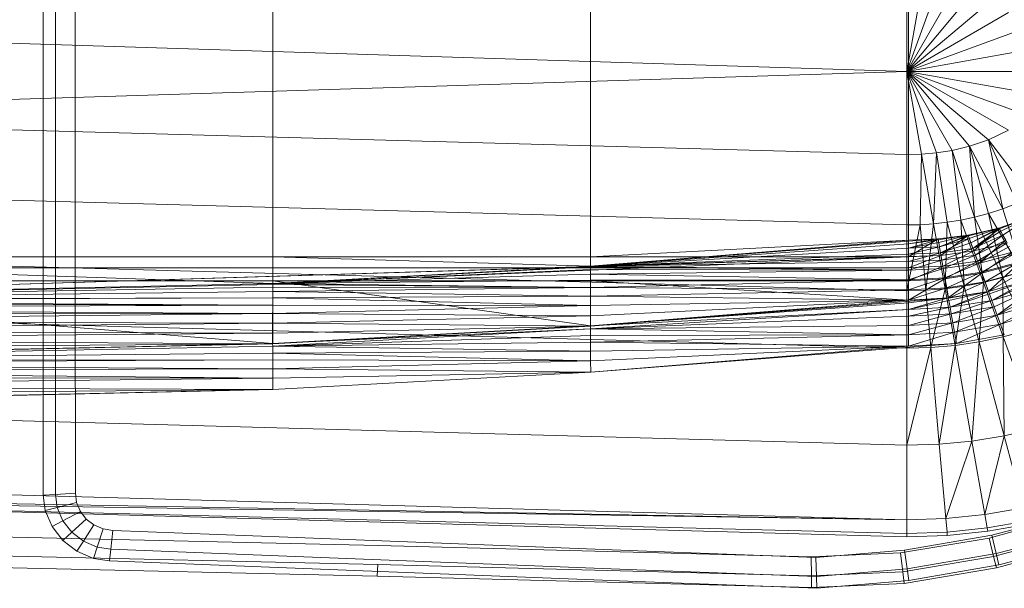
# Model space of a CAD drawing. Header units: metres. Extents: x 391.1 to 430.4, y 12.7 to 28.4.
# Tile 130 of 168: x 407.567 to 407.923, y 27.136 to 27.341. Entities that reach past the tile are written whole.
import ezdxf

# ---------------------------------------------------------------- set-up
doc = ezdxf.new("R2010")
doc.units = ezdxf.units.M
doc.layers.add('A-DETL-____-MBND', color=7, linetype='Continuous', lineweight=18)

# ---------------------------------------------------------------- blocks, each defined once
blk = doc.blocks.new('Family - Inodor PB-155807-02_PCI_P0')
at = {"layer": 'A-DETL-____-MBND', "color": 253, "true_color": 0xaaaaaa}
for p, q in [((0.19876, 0.12377), (0.19876, 0.27623)), ((0.19876, 0.12377), (0.19876, 0.27623)), ((0.2032, 0.12377), (0.2032, 0.27623)), ((0.2032, 0.12377), (0.2032, 0.27623)), ((0.2104, 0.27622), (0.2104, 0.12377)), ((0.2104, 0.27622), (0.2104, 0.12377)), ((0.2104, 0.27622), (0.2104, 0.12377)), ((0.2104, 0.12377), (0.2104, 0.27622)), ((0.28176, 0.26697), (0.28176, 0.13288)), ((0.28176, 0.13288), (0.28176, 0.26697)), ((0.28176, 0.13288), (0.28176, 0.26697)), ((0.28176, 0.13288), (0.28176, 0.26697)), ((0.39665, 0.26697), (0.39665, 0.13288)), ((0.39665, 0.26697), (0.39665, 0.13288)), ((0.39665, 0.13288), (0.39665, 0.26697)), ((0.39665, 0.13288), (0.39665, 0.26697)), ((0.51154, 0.26697), (0.51154, 0.13288)), ((0.51154, 0.13288), (0.51154, 0.26697)), ((0.5116, 0.13894), (0.5116, 0.2609)), ((0.5116, 0.13894), (0.5116, 0.2609)), ((0.51095, 0.19991), (0.51095, 0.22997)), ((0.51623, 0.22982), (0.51095, 0.19991)), ((0.52166, 0.22933), (0.51095, 0.19991)), ((0.52742, 0.22843), (0.51095, 0.19991)), ((0.53366, 0.22697), (0.51095, 0.19991)), ((0.54048, 0.22469), (0.51095, 0.19991)), ((0.54779, 0.22118), (0.51095, 0.19991)), ((0.51095, 0.19991), (0.00127, 0.2159)), ((0.55503, 0.21596), (0.51095, 0.19991)), ((0.5608, 0.2087), (0.51095, 0.19991)), ((0.51095, 0.19991), (0.00127, 0.18393)), ((0.56308, 0.19991), (0.51095, 0.19991)), ((0.5608, 0.19112), (0.51095, 0.19991)), ((0.55503, 0.18387), (0.51095, 0.19991)), ((0.51095, 0.19991), (0.51095, 0.16986)), ((0.54779, 0.17865), (0.51095, 0.19991)), ((0.54048, 0.17514), (0.51095, 0.19991)), ((0.53366, 0.17286), (0.51095, 0.19991)), ((0.52742, 0.17139), (0.51095, 0.19991)), ((0.52166, 0.1705), (0.51095, 0.19991)), ((0.51623, 0.17001), (0.51095, 0.19991)), ((0.51095, 0.16986), (0.00127, 0.18393)), ((0.54779, 0.17865), (0.54048, 0.17514)), ((0.54048, 0.17514), (0.53366, 0.17286)), ((0.55607, 0.1548), (0.54048, 0.17514)), ((0.54048, 0.17514), (0.54568, 0.15031)), ((0.55086, 0.15235), (0.54048, 0.17514)), ((0.52742, 0.17139), (0.52166, 0.1705)), ((0.53366, 0.17286), (0.52742, 0.17139)), ((0.53549, 0.14729), (0.52742, 0.17139)), ((0.52742, 0.17139), (0.53049, 0.14623)), ((0.54568, 0.15031), (0.53366, 0.17286)), ((0.53366, 0.17286), (0.53549, 0.14729)), ((0.54056, 0.14864), (0.53366, 0.17286)), ((0.51623, 0.17001), (0.51095, 0.16986)), ((0.51095, 0.16986), (0.51095, 0.14444)), ((0.51623, 0.17001), (0.5158, 0.14455)), ((0.52166, 0.1705), (0.51623, 0.17001)), ((0.52066, 0.14488), (0.51623, 0.17001)), ((0.52166, 0.1705), (0.52066, 0.14488)), ((0.52555, 0.14543), (0.52166, 0.1705)), ((0.51095, 0.14444), (0.00127, 0.15852)), ((0.54568, 0.15031), (0.54056, 0.14864)), ((0.55086, 0.15235), (0.54568, 0.15031)), ((0.54568, 0.15031), (0.55265, 0.12769)), ((0.53049, 0.14623), (0.52555, 0.14543)), ((0.53549, 0.14729), (0.53049, 0.14623)), ((0.53869, 0.1237), (0.53049, 0.14623)), ((0.53049, 0.14623), (0.53173, 0.12235)), ((0.54056, 0.14864), (0.53549, 0.14729)), ((0.54567, 0.12547), (0.53549, 0.14729)), ((0.53549, 0.14729), (0.53869, 0.1237)), ((0.55265, 0.12769), (0.54056, 0.14864)), ((0.54056, 0.14864), (0.54567, 0.12547)), ((0.55567, 0.14741), (0.54428, 0.14332)), ((0.54428, 0.14332), (0.55567, 0.14741)), ((0.54428, 0.14332), (0.55567, 0.14741)), ((0.54428, 0.14332), (0.55567, 0.14741)), ((0.54444, 0.14305), (0.55567, 0.14741)), ((0.54444, 0.14305), (0.55567, 0.14741)), ((0.54493, 0.1422), (0.55567, 0.14741)), ((0.54493, 0.1422), (0.55567, 0.14741)), ((0.54573, 0.14081), (0.55567, 0.14741)), ((0.54573, 0.14081), (0.55567, 0.14741)), ((0.5158, 0.14455), (0.51095, 0.14444)), ((0.5158, 0.14455), (0.51095, 0.12067)), ((0.51095, 0.12067), (0.51095, 0.14444)), ((0.52066, 0.14488), (0.5158, 0.14455)), ((0.51787, 0.12085), (0.5158, 0.14455)), ((0.52066, 0.14488), (0.51787, 0.12085)), ((0.52555, 0.14543), (0.52066, 0.14488)), ((0.52479, 0.12141), (0.52066, 0.14488)), ((0.52555, 0.14543), (0.52479, 0.12141)), ((0.53173, 0.12235), (0.52555, 0.14543)), ((0.53313, 0.14076), (0.54428, 0.14332)), ((0.53313, 0.14076), (0.54428, 0.14332)), ((0.53313, 0.14076), (0.54428, 0.14332)), ((0.53313, 0.14076), (0.54428, 0.14332)), ((0.53324, 0.14047), (0.54428, 0.14332)), ((0.53324, 0.14047), (0.54428, 0.14332)), ((0.53358, 0.13955), (0.54428, 0.14332)), ((0.53358, 0.13955), (0.54428, 0.14332)), ((0.53412, 0.13804), (0.54428, 0.14332)), ((0.53412, 0.13804), (0.54428, 0.14332)), ((0.54444, 0.14305), (0.53412, 0.13804)), ((0.53412, 0.13804), (0.54444, 0.14305)), ((0.53487, 0.136), (0.54444, 0.14305)), ((0.53487, 0.136), (0.54444, 0.14305)), ((0.53515, 0.13505), (0.54428, 0.14332)), ((0.53515, 0.13505), (0.54428, 0.14332)), ((0.54444, 0.14305), (0.54428, 0.14332)), ((0.54444, 0.14305), (0.54428, 0.14332)), ((0.54726, 0.13804), (0.54428, 0.14332)), ((0.54726, 0.13804), (0.54428, 0.14332)), ((0.54493, 0.1422), (0.54444, 0.14305)), ((0.54493, 0.1422), (0.54444, 0.14305)), ((0.39665, 0.13288), (0.5116, 0.13894)), ((0.39665, 0.13288), (0.5116, 0.13894)), ((0.5116, 0.13894), (0.39665, 0.1296)), ((0.39665, 0.1296), (0.5116, 0.13894)), ((0.39665, 0.1296), (0.5116, 0.13894)), ((0.39665, 0.13288), (0.5116, 0.13894)), ((0.39665, 0.13288), (0.5116, 0.13894)), ((0.51154, 0.13288), (0.52228, 0.13938)), ((0.51154, 0.13288), (0.52228, 0.13938)), ((0.5116, 0.13894), (0.51154, 0.13288)), ((0.51154, 0.13288), (0.5116, 0.13894)), ((0.51154, 0.13288), (0.5116, 0.13894)), ((0.5116, 0.13894), (0.52228, 0.13938)), ((0.5116, 0.13765), (0.52228, 0.13938)), ((0.5116, 0.13863), (0.52228, 0.13938)), ((0.5116, 0.13894), (0.52228, 0.13938)), ((0.5116, 0.13765), (0.52228, 0.13938)), ((0.5116, 0.13863), (0.52228, 0.13938)), ((0.5116, 0.13894), (0.52228, 0.13938)), ((0.5116, 0.13894), (0.52228, 0.13938)), ((0.52233, 0.13907), (0.5116, 0.13765)), ((0.5116, 0.13605), (0.52233, 0.13907)), ((0.5116, 0.13605), (0.52233, 0.13907)), ((0.5116, 0.13765), (0.52233, 0.13907)), ((0.5116, 0.13863), (0.5116, 0.13894)), ((0.5116, 0.13863), (0.5116, 0.13894)), ((0.53313, 0.14076), (0.52228, 0.13938)), ((0.52228, 0.13938), (0.53313, 0.14076)), ((0.52228, 0.13938), (0.53313, 0.14076)), ((0.52228, 0.13938), (0.53313, 0.14076)), ((0.52233, 0.13907), (0.52228, 0.13938)), ((0.52233, 0.13907), (0.52228, 0.13938)), ((0.52327, 0.1334), (0.52228, 0.13938)), ((0.52327, 0.1334), (0.52228, 0.13938)), ((0.52233, 0.13907), (0.53313, 0.14076)), ((0.52233, 0.13907), (0.53313, 0.14076)), ((0.5225, 0.13811), (0.52233, 0.13907)), ((0.5225, 0.13811), (0.52233, 0.13907)), ((0.5225, 0.13811), (0.53313, 0.14076)), ((0.5225, 0.13811), (0.53313, 0.14076)), ((0.52278, 0.13653), (0.53313, 0.14076)), ((0.52278, 0.13653), (0.53313, 0.14076)), ((0.53324, 0.14047), (0.52278, 0.13653)), ((0.52278, 0.13653), (0.53324, 0.14047)), ((0.53358, 0.13955), (0.52278, 0.13653)), ((0.52278, 0.13653), (0.53358, 0.13955)), ((0.52316, 0.13439), (0.53358, 0.13955)), ((0.52316, 0.13439), (0.53358, 0.13955)), ((0.52327, 0.1334), (0.53313, 0.14076)), ((0.52327, 0.1334), (0.53313, 0.14076)), ((0.53324, 0.14047), (0.53313, 0.14076)), ((0.53324, 0.14047), (0.53313, 0.14076)), ((0.53515, 0.13505), (0.53313, 0.14076)), ((0.53515, 0.13505), (0.53313, 0.14076)), ((0.53358, 0.13955), (0.53324, 0.14047)), ((0.53358, 0.13955), (0.53324, 0.14047)), ((0.53412, 0.13804), (0.53358, 0.13955)), ((0.53412, 0.13804), (0.53358, 0.13955)), ((0.54493, 0.1422), (0.53487, 0.136)), ((0.53487, 0.136), (0.54493, 0.1422)), ((0.54573, 0.14081), (0.53487, 0.136)), ((0.53487, 0.136), (0.54573, 0.14081)), ((0.53578, 0.13349), (0.54573, 0.14081)), ((0.53578, 0.13349), (0.54573, 0.14081)), ((0.54681, 0.13893), (0.53578, 0.13349)), ((0.53578, 0.13349), (0.54681, 0.13893)), ((0.53684, 0.13057), (0.54681, 0.13893)), ((0.53684, 0.13057), (0.54681, 0.13893)), ((0.54573, 0.14081), (0.54493, 0.1422)), ((0.54573, 0.14081), (0.54493, 0.1422)), ((0.54681, 0.13893), (0.54573, 0.14081)), ((0.54681, 0.13893), (0.54573, 0.14081)), ((0.5116, 0.13863), (0.39665, 0.1296)), ((0.39665, 0.1296), (0.5116, 0.13863)), ((0.5116, 0.13765), (0.39665, 0.1296)), ((0.39665, 0.1296), (0.5116, 0.13765)), ((0.5116, 0.13605), (0.39665, 0.1296)), ((0.39665, 0.1296), (0.5116, 0.13605)), ((0.5116, 0.13765), (0.5116, 0.13863)), ((0.5116, 0.13765), (0.5116, 0.13863)), ((0.5225, 0.13811), (0.5116, 0.13605)), ((0.5116, 0.13605), (0.5225, 0.13811)), ((0.5116, 0.13605), (0.5116, 0.13765)), ((0.5116, 0.13605), (0.5116, 0.13765)), ((0.52278, 0.13653), (0.5116, 0.13605)), ((0.5116, 0.13388), (0.52278, 0.13653)), ((0.5116, 0.13605), (0.52278, 0.13653)), ((0.5116, 0.13388), (0.52278, 0.13653)), ((0.5116, 0.13388), (0.5116, 0.13605)), ((0.5116, 0.13388), (0.5116, 0.13605)), ((0.52278, 0.13653), (0.5225, 0.13811)), ((0.52278, 0.13653), (0.5225, 0.13811)), ((0.52316, 0.13439), (0.52278, 0.13653)), ((0.52316, 0.13439), (0.52278, 0.13653)), ((0.53412, 0.13804), (0.52316, 0.13439)), ((0.52316, 0.13439), (0.53412, 0.13804)), ((0.53487, 0.136), (0.52316, 0.13439)), ((0.52316, 0.13439), (0.53487, 0.136)), ((0.52362, 0.13176), (0.53487, 0.136)), ((0.52362, 0.13176), (0.53487, 0.136)), ((0.53487, 0.136), (0.53412, 0.13804)), ((0.53487, 0.136), (0.53412, 0.13804)), ((0.53578, 0.13349), (0.53487, 0.136)), ((0.53578, 0.13349), (0.53487, 0.136)), ((0.53515, 0.13505), (0.54726, 0.13804)), ((0.53515, 0.13505), (0.54726, 0.13804)), ((0.54726, 0.13804), (0.53515, 0.13505)), ((0.53648, 0.13139), (0.54726, 0.13804)), ((0.53648, 0.13139), (0.54726, 0.13804)), ((0.54815, 0.13662), (0.53684, 0.13057)), ((0.53684, 0.13057), (0.54815, 0.13662)), ((0.51095, 0.12067), (0.00127, 0.13475)), ((0.52327, 0.1334), (0.00127, 0.11723)), ((0.00186, 0.13288), (0.28176, 0.13288)), ((0.28176, 0.13288), (0.00186, 0.13288)), ((0.28176, 0.13288), (0.00186, 0.13288)), ((0.28176, 0.13288), (0.00186, 0.13288)), ((0.28176, 0.12326), (0.00186, 0.13288)), ((0.28176, 0.12326), (0.00186, 0.13288)), ((0.00187, 0.11726), (0.52327, 0.1334)), ((0.00187, 0.11726), (0.52327, 0.1334)), ((0.00187, 0.11726), (0.51154, 0.13288)), ((0.00187, 0.11726), (0.51154, 0.13288)), ((0.28176, 0.13288), (0.39665, 0.13288)), ((0.28176, 0.13288), (0.28176, 0.12899)), ((0.39665, 0.13288), (0.28176, 0.13288)), ((0.28176, 0.12899), (0.28176, 0.13288)), ((0.39665, 0.13288), (0.28176, 0.13288)), ((0.28176, 0.13288), (0.28176, 0.12326)), ((0.39665, 0.1296), (0.28176, 0.13288)), ((0.39665, 0.13288), (0.28176, 0.13288)), ((0.39665, 0.1296), (0.28176, 0.13288)), ((0.28176, 0.12326), (0.28176, 0.13288)), ((0.28176, 0.12326), (0.51154, 0.13288)), ((0.28176, 0.12326), (0.51154, 0.13288)), ((0.5116, 0.13388), (0.39665, 0.1296)), ((0.39665, 0.1296), (0.5116, 0.13388)), ((0.51154, 0.13288), (0.39665, 0.13288)), ((0.39665, 0.1296), (0.39665, 0.13288)), ((0.51154, 0.13288), (0.39665, 0.13288)), ((0.39665, 0.13288), (0.39665, 0.12899)), ((0.51154, 0.13288), (0.39665, 0.13288)), ((0.39665, 0.12899), (0.39665, 0.13288)), ((0.51154, 0.13288), (0.39665, 0.13288)), ((0.51154, 0.13288), (0.39665, 0.1296)), ((0.51154, 0.13288), (0.39665, 0.13288)), ((0.39665, 0.1296), (0.51154, 0.13288)), ((0.51154, 0.13288), (0.52327, 0.1334)), ((0.51154, 0.12899), (0.52327, 0.1334)), ((0.51154, 0.13288), (0.52327, 0.1334)), ((0.51154, 0.12899), (0.52327, 0.1334)), ((0.52327, 0.1334), (0.51154, 0.13288)), ((0.51154, 0.13288), (0.52327, 0.1334)), ((0.51154, 0.12899), (0.51154, 0.13288)), ((0.51154, 0.13288), (0.51154, 0.12899)), ((0.52316, 0.13439), (0.5116, 0.13388)), ((0.5116, 0.1312), (0.52316, 0.13439)), ((0.5116, 0.13388), (0.52316, 0.13439)), ((0.5116, 0.1312), (0.52316, 0.13439)), ((0.5116, 0.1312), (0.5116, 0.13388)), ((0.5116, 0.1312), (0.5116, 0.13388)), ((0.52362, 0.13176), (0.5116, 0.1312)), ((0.5116, 0.1281), (0.52362, 0.13176)), ((0.5116, 0.1312), (0.52362, 0.13176)), ((0.5116, 0.1281), (0.52362, 0.13176)), ((0.52362, 0.13176), (0.52316, 0.13439)), ((0.52362, 0.13176), (0.52316, 0.13439)), ((0.52327, 0.1334), (0.53515, 0.13505)), ((0.52327, 0.1334), (0.53515, 0.13505)), ((0.53515, 0.13505), (0.52327, 0.1334)), ((0.52395, 0.12956), (0.52327, 0.1334)), ((0.52395, 0.12956), (0.52327, 0.1334)), ((0.53578, 0.13349), (0.52362, 0.13176)), ((0.52362, 0.13176), (0.53578, 0.13349)), ((0.52416, 0.1287), (0.52362, 0.13176)), ((0.52416, 0.1287), (0.52362, 0.13176)), ((0.52395, 0.12956), (0.53515, 0.13505)), ((0.52395, 0.12956), (0.53515, 0.13505)), ((0.52416, 0.1287), (0.53578, 0.13349)), ((0.52416, 0.1287), (0.53578, 0.13349)), ((0.53648, 0.13139), (0.53515, 0.13505)), ((0.53648, 0.13139), (0.53515, 0.13505)), ((0.53684, 0.13057), (0.53578, 0.13349)), ((0.53684, 0.13057), (0.53578, 0.13349)), ((0.54921, 0.13467), (0.53648, 0.13139)), ((0.53648, 0.13139), (0.54921, 0.13467)), ((0.5497, 0.13393), (0.53684, 0.13057)), ((0.53684, 0.13057), (0.5497, 0.13393)), ((0.53802, 0.12735), (0.5497, 0.13393)), ((0.53802, 0.12735), (0.5497, 0.13393)), ((0.53808, 0.127), (0.54921, 0.13467)), ((0.53808, 0.127), (0.54921, 0.13467)), ((0.00186, 0.12899), (0.28176, 0.12899)), ((0.28176, 0.12899), (0.00186, 0.12899)), ((0.28176, 0.12326), (0.39665, 0.1296)), ((0.28176, 0.12326), (0.39665, 0.1296)), ((0.39665, 0.1296), (0.28176, 0.12326)), ((0.28176, 0.12326), (0.39665, 0.1296)), ((0.39665, 0.12929), (0.28176, 0.12326)), ((0.28176, 0.12326), (0.39665, 0.12929)), ((0.28176, 0.12899), (0.39665, 0.12899)), ((0.28176, 0.12899), (0.28176, 0.12431)), ((0.39665, 0.12899), (0.28176, 0.12899)), ((0.28176, 0.12431), (0.28176, 0.12899)), ((0.39665, 0.12831), (0.28176, 0.12326)), ((0.28176, 0.12326), (0.39665, 0.12831)), ((0.5116, 0.1312), (0.39665, 0.1296)), ((0.39665, 0.1296), (0.5116, 0.1312)), ((0.5116, 0.1281), (0.39665, 0.1296)), ((0.5116, 0.1281), (0.39665, 0.1296)), ((0.39665, 0.12929), (0.39665, 0.1296)), ((0.39665, 0.12929), (0.39665, 0.1296)), ((0.5116, 0.1281), (0.39665, 0.12929)), ((0.5116, 0.1281), (0.39665, 0.12929)), ((0.39665, 0.12831), (0.39665, 0.12929)), ((0.39665, 0.12831), (0.39665, 0.12929)), ((0.39665, 0.12899), (0.51154, 0.12899)), ((0.39665, 0.12899), (0.39665, 0.12431)), ((0.51154, 0.12899), (0.39665, 0.12899)), ((0.39665, 0.12431), (0.39665, 0.12899)), ((0.5116, 0.1281), (0.39665, 0.12831)), ((0.5116, 0.1281), (0.39665, 0.12831)), ((0.39665, 0.12671), (0.39665, 0.12831)), ((0.39665, 0.12671), (0.39665, 0.12831)), ((0.52395, 0.12956), (0.51154, 0.12899)), ((0.51154, 0.12431), (0.52395, 0.12956)), ((0.51154, 0.12899), (0.52395, 0.12956)), ((0.51154, 0.12431), (0.52395, 0.12956)), ((0.51154, 0.12431), (0.51154, 0.12899)), ((0.51154, 0.12899), (0.51154, 0.12431)), ((0.5116, 0.1281), (0.5116, 0.1312)), ((0.5116, 0.1281), (0.5116, 0.1312)), ((0.52416, 0.1287), (0.5116, 0.1281)), ((0.5116, 0.12467), (0.52416, 0.1287)), ((0.5116, 0.1281), (0.52416, 0.1287)), ((0.5116, 0.12467), (0.52416, 0.1287)), ((0.53648, 0.13139), (0.52395, 0.12956)), ((0.52395, 0.12956), (0.53648, 0.13139)), ((0.52476, 0.12496), (0.52395, 0.12956)), ((0.52476, 0.12496), (0.52395, 0.12956)), ((0.53684, 0.13057), (0.52416, 0.1287)), ((0.52416, 0.1287), (0.53684, 0.13057)), ((0.52475, 0.12532), (0.52416, 0.1287)), ((0.52475, 0.12532), (0.52416, 0.1287)), ((0.52475, 0.12532), (0.53684, 0.13057)), ((0.52475, 0.12532), (0.53684, 0.13057)), ((0.52476, 0.12496), (0.53648, 0.13139)), ((0.52476, 0.12496), (0.53648, 0.13139)), ((0.53808, 0.127), (0.53648, 0.13139)), ((0.53808, 0.127), (0.53648, 0.13139)), ((0.53802, 0.12735), (0.53684, 0.13057)), ((0.53802, 0.12735), (0.53684, 0.13057)), ((0.55142, 0.13096), (0.53802, 0.12735)), ((0.53802, 0.12735), (0.55142, 0.13096)), ((0.55155, 0.13062), (0.53808, 0.127)), ((0.53808, 0.127), (0.55155, 0.13062)), ((0.53927, 0.12391), (0.55142, 0.13096)), ((0.53927, 0.12391), (0.55142, 0.13096)), ((0.54047, 0.12044), (0.55155, 0.13062)), ((0.54047, 0.12044), (0.55155, 0.13062)), ((0.39665, 0.12671), (0.28176, 0.12326)), ((0.28176, 0.12326), (0.39665, 0.12671)), ((0.5116, 0.1281), (0.39665, 0.12671)), ((0.39665, 0.12671), (0.5116, 0.1281)), ((0.5116, 0.12467), (0.39665, 0.12671)), ((0.5116, 0.12467), (0.39665, 0.12671)), ((0.39665, 0.12454), (0.39665, 0.12671)), ((0.39665, 0.12454), (0.39665, 0.12671)), ((0.5116, 0.12467), (0.39665, 0.12454)), ((0.39665, 0.12186), (0.5116, 0.12467)), ((0.39665, 0.12454), (0.5116, 0.12467)), ((0.39665, 0.12186), (0.5116, 0.12467)), ((0.52476, 0.12496), (0.51154, 0.12431)), ((0.51154, 0.11733), (0.52476, 0.12496)), ((0.51154, 0.12431), (0.52476, 0.12496)), ((0.51154, 0.11733), (0.52476, 0.12496)), ((0.5116, 0.12467), (0.5116, 0.1281)), ((0.5116, 0.12467), (0.5116, 0.1281)), ((0.52475, 0.12532), (0.5116, 0.12467)), ((0.5116, 0.12101), (0.52475, 0.12532)), ((0.5116, 0.12467), (0.52475, 0.12532)), ((0.5116, 0.12101), (0.52475, 0.12532)), ((0.5116, 0.12101), (0.5116, 0.12467)), ((0.5116, 0.12101), (0.5116, 0.12467)), ((0.53802, 0.12735), (0.52475, 0.12532)), ((0.52475, 0.12532), (0.53802, 0.12735)), ((0.52539, 0.12172), (0.52475, 0.12532)), ((0.52539, 0.12172), (0.52475, 0.12532)), ((0.53808, 0.127), (0.52476, 0.12496)), ((0.52476, 0.12496), (0.53808, 0.127)), ((0.52597, 0.11809), (0.52476, 0.12496)), ((0.52597, 0.11809), (0.52476, 0.12496)), ((0.52539, 0.12172), (0.53802, 0.12735)), ((0.52539, 0.12172), (0.53802, 0.12735)), ((0.52597, 0.11809), (0.53808, 0.127)), ((0.52597, 0.11809), (0.53808, 0.127)), ((0.53927, 0.12391), (0.53802, 0.12735)), ((0.53927, 0.12391), (0.53802, 0.12735)), ((0.54047, 0.12044), (0.53808, 0.127)), ((0.54047, 0.12044), (0.53808, 0.127)), ((0.54567, 0.12547), (0.53869, 0.1237)), ((0.55325, 0.12779), (0.53927, 0.12391)), ((0.53927, 0.12391), (0.55325, 0.12779)), ((0.55504, 0.12458), (0.54047, 0.12044)), ((0.54047, 0.12044), (0.55504, 0.12458)), ((0.54056, 0.12037), (0.55325, 0.12779)), ((0.54056, 0.12037), (0.55325, 0.12779)), ((0.54086, 0.11952), (0.55504, 0.12458)), ((0.54086, 0.11952), (0.55504, 0.12458)), ((0.5417, 0.11721), (0.55504, 0.12458)), ((0.5417, 0.11721), (0.55504, 0.12458)), ((0.55265, 0.12769), (0.54567, 0.12547)), ((0.55451, 0.1065), (0.54567, 0.12547)), ((0.54567, 0.12547), (0.54583, 0.10408)), ((0.00186, 0.12431), (0.28176, 0.12431)), ((0.28176, 0.12431), (0.00186, 0.12431)), ((0.28175, 0.10165), (0.00186, 0.12431)), ((0.28175, 0.10165), (0.00186, 0.12431)), ((0.00187, 0.11726), (0.28176, 0.12326)), ((0.00187, 0.11726), (0.28176, 0.12326)), ((0.28176, 0.12326), (0.00187, 0.11726)), ((0.00187, 0.11726), (0.28176, 0.12326)), ((0.28176, 0.12295), (0.00187, 0.11726)), ((0.00187, 0.11726), (0.28176, 0.12295)), ((0.28176, 0.12197), (0.00187, 0.11726)), ((0.00187, 0.11726), (0.28176, 0.12197)), ((0.1988, 0.04683), (0.19876, 0.12377)), ((0.1988, 0.04683), (0.19876, 0.12377)), ((0.20325, 0.0471), (0.2032, 0.12377)), ((0.20325, 0.0471), (0.2032, 0.12377)), ((0.2104, 0.12377), (0.21044, 0.04754)), ((0.2104, 0.12377), (0.21044, 0.04754)), ((0.2104, 0.12377), (0.21044, 0.04754)), ((0.21044, 0.04754), (0.2104, 0.12377)), ((0.28176, 0.12431), (0.28175, 0.10165)), ((0.28175, 0.10165), (0.28176, 0.12431)), ((0.39665, 0.12454), (0.28176, 0.12326)), ((0.28176, 0.12326), (0.39665, 0.12454)), ((0.28176, 0.12431), (0.39665, 0.12431)), ((0.39665, 0.12431), (0.28176, 0.12431)), ((0.39665, 0.10799), (0.28176, 0.12431)), ((0.39665, 0.10799), (0.28176, 0.12431)), ((0.39665, 0.12186), (0.28176, 0.12326)), ((0.39665, 0.12186), (0.28176, 0.12326)), ((0.28176, 0.12295), (0.28176, 0.12326)), ((0.28176, 0.12295), (0.28176, 0.12326)), ((0.39665, 0.12186), (0.28176, 0.12295)), ((0.39665, 0.12186), (0.28176, 0.12295)), ((0.28176, 0.12197), (0.28176, 0.12295)), ((0.28176, 0.12197), (0.28176, 0.12295)), ((0.39665, 0.12186), (0.28176, 0.12197)), ((0.39665, 0.12186), (0.28176, 0.12197)), ((0.28176, 0.12037), (0.28176, 0.12197)), ((0.28176, 0.12037), (0.28176, 0.12197)), ((0.39665, 0.12186), (0.28176, 0.12037)), ((0.28176, 0.12037), (0.39665, 0.12186)), ((0.39665, 0.12186), (0.39665, 0.12454)), ((0.39665, 0.12186), (0.39665, 0.12454)), ((0.39665, 0.12431), (0.51154, 0.12431)), ((0.39665, 0.12431), (0.39665, 0.10799)), ((0.51154, 0.12431), (0.39665, 0.12431)), ((0.51154, 0.11733), (0.39665, 0.12431)), ((0.51154, 0.11733), (0.39665, 0.12431)), ((0.39665, 0.10799), (0.39665, 0.12431)), ((0.5116, 0.12101), (0.39665, 0.12186)), ((0.5116, 0.12101), (0.39665, 0.12186)), ((0.39665, 0.11876), (0.39665, 0.12186)), ((0.39665, 0.11876), (0.39665, 0.12186)), ((0.5116, 0.12101), (0.39665, 0.11876)), ((0.39665, 0.11876), (0.5116, 0.12101)), ((0.51154, 0.11733), (0.51154, 0.12431)), ((0.51154, 0.12431), (0.51154, 0.11733)), ((0.52539, 0.12172), (0.5116, 0.12101)), ((0.5116, 0.11724), (0.52539, 0.12172)), ((0.5116, 0.12101), (0.52539, 0.12172)), ((0.5116, 0.11724), (0.52539, 0.12172)), ((0.5116, 0.11724), (0.5116, 0.12101)), ((0.5116, 0.11724), (0.5116, 0.12101)), ((0.52479, 0.12141), (0.51787, 0.12085)), ((0.52479, 0.12141), (0.51968, 0.10017)), ((0.53173, 0.12235), (0.52479, 0.12141)), ((0.5284, 0.10094), (0.52479, 0.12141)), ((0.53927, 0.12391), (0.52539, 0.12172)), ((0.52539, 0.12172), (0.53927, 0.12391)), ((0.52605, 0.11801), (0.52539, 0.12172)), ((0.52605, 0.11801), (0.52539, 0.12172)), ((0.52605, 0.11801), (0.53927, 0.12391)), ((0.52605, 0.11801), (0.53927, 0.12391)), ((0.53173, 0.12235), (0.5284, 0.10094)), ((0.53869, 0.1237), (0.53173, 0.12235)), ((0.53712, 0.10224), (0.53173, 0.12235)), ((0.53869, 0.1237), (0.53712, 0.10224)), ((0.54583, 0.10408), (0.53869, 0.1237)), ((0.54056, 0.12037), (0.53927, 0.12391)), ((0.54056, 0.12037), (0.53927, 0.12391)), ((0.55513, 0.12452), (0.54056, 0.12037)), ((0.55558, 0.12374), (0.5417, 0.11721)), ((0.5417, 0.11721), (0.55558, 0.12374)), ((0.55681, 0.12161), (0.5417, 0.11721)), ((0.5417, 0.11721), (0.55681, 0.12161)), ((0.54253, 0.11492), (0.55681, 0.12161)), ((0.54253, 0.11492), (0.55681, 0.12161)), ((0.54366, 0.11184), (0.55681, 0.12161)), ((0.54366, 0.11184), (0.55681, 0.12161)), ((0.28176, 0.12037), (0.00187, 0.11726)), ((0.00187, 0.11726), (0.28176, 0.12037)), ((0.28176, 0.11819), (0.00187, 0.11726)), ((0.00187, 0.11694), (0.28176, 0.11819)), ((0.00187, 0.11726), (0.28176, 0.11819)), ((0.00187, 0.11694), (0.28176, 0.11819)), ((0.39665, 0.11876), (0.28176, 0.12037)), ((0.39665, 0.11876), (0.28176, 0.12037)), ((0.28176, 0.11819), (0.28176, 0.12037)), ((0.28176, 0.11819), (0.28176, 0.12037)), ((0.39665, 0.11876), (0.28176, 0.11819)), ((0.28176, 0.11819), (0.39665, 0.11876)), ((0.39665, 0.11533), (0.28176, 0.11819)), ((0.28176, 0.11552), (0.28176, 0.11819)), ((0.39665, 0.11533), (0.28176, 0.11819)), ((0.28176, 0.11552), (0.28176, 0.11819)), ((0.5116, 0.11724), (0.39665, 0.11876)), ((0.39665, 0.11533), (0.39665, 0.11876)), ((0.5116, 0.11724), (0.39665, 0.11876)), ((0.39665, 0.11533), (0.39665, 0.11876)), ((0.39665, 0.1079), (0.52605, 0.11801)), ((0.51787, 0.12085), (0.51095, 0.12067)), ((0.51095, 0.09991), (0.51095, 0.12067)), ((0.52597, 0.11809), (0.51154, 0.11733)), ((0.51154, 0.11733), (0.52597, 0.11809)), ((0.5116, 0.11634), (0.52597, 0.11809)), ((0.5116, 0.11388), (0.52597, 0.11809)), ((0.5116, 0.11388), (0.52597, 0.11809)), ((0.5116, 0.11634), (0.52597, 0.11809)), ((0.52605, 0.11801), (0.5116, 0.11724)), ((0.5116, 0.11724), (0.52605, 0.11801)), ((0.51968, 0.10017), (0.51787, 0.12085)), ((0.54047, 0.12044), (0.52597, 0.11809)), ((0.52597, 0.11809), (0.54047, 0.12044)), ((0.5262, 0.11712), (0.52597, 0.11809)), ((0.5262, 0.11712), (0.52597, 0.11809)), ((0.54056, 0.12037), (0.52605, 0.11801)), ((0.5262, 0.11712), (0.54047, 0.12044)), ((0.5262, 0.11712), (0.54047, 0.12044)), ((0.52662, 0.1147), (0.54047, 0.12044)), ((0.52662, 0.1147), (0.54047, 0.12044)), ((0.54086, 0.11952), (0.52662, 0.1147)), ((0.52662, 0.1147), (0.54086, 0.11952)), ((0.54086, 0.11952), (0.54047, 0.12044)), ((0.54086, 0.11952), (0.54047, 0.12044)), ((0.5417, 0.11721), (0.54086, 0.11952)), ((0.5417, 0.11721), (0.54086, 0.11952)), ((0.55803, 0.1195), (0.54366, 0.11184)), ((0.54366, 0.11184), (0.55803, 0.1195)), ((0.51095, 0.09991), (0.00127, 0.11399)), ((0.28176, 0.11552), (0.00187, 0.11694)), ((0.28176, 0.11552), (0.00187, 0.11694)), ((0.28176, 0.11552), (0.00187, 0.11596)), ((0.28176, 0.11552), (0.00187, 0.11596)), ((0.28176, 0.11552), (0.00187, 0.11436)), ((0.00187, 0.11436), (0.28176, 0.11552)), ((0.28176, 0.11242), (0.00187, 0.11436)), ((0.28176, 0.11242), (0.00187, 0.11436)), ((0.39665, 0.11533), (0.28176, 0.11552)), ((0.39665, 0.11533), (0.28176, 0.11552)), ((0.28176, 0.11242), (0.28176, 0.11552)), ((0.28176, 0.11242), (0.28176, 0.11552)), ((0.39665, 0.11533), (0.28176, 0.11242)), ((0.28176, 0.11242), (0.39665, 0.11533)), ((0.51154, 0.11733), (0.39665, 0.10799)), ((0.39665, 0.10799), (0.51154, 0.11733)), ((0.5116, 0.11724), (0.39665, 0.11533)), ((0.39665, 0.1079), (0.5116, 0.11724)), ((0.39665, 0.11167), (0.5116, 0.11724)), ((0.39665, 0.11533), (0.5116, 0.11724)), ((0.39665, 0.1079), (0.5116, 0.11724)), ((0.39665, 0.11167), (0.5116, 0.11724)), ((0.5116, 0.11634), (0.39665, 0.10799)), ((0.39665, 0.10799), (0.5116, 0.11634)), ((0.39665, 0.11167), (0.39665, 0.11533)), ((0.39665, 0.11167), (0.39665, 0.11533)), ((0.5116, 0.11634), (0.51154, 0.11733)), ((0.5116, 0.11634), (0.51154, 0.11733)), ((0.5262, 0.11712), (0.5116, 0.11388)), ((0.5116, 0.11388), (0.5262, 0.11712)), ((0.5116, 0.11388), (0.5116, 0.11634)), ((0.5116, 0.11388), (0.5116, 0.11634)), ((0.52662, 0.1147), (0.5116, 0.11388)), ((0.5116, 0.11145), (0.52662, 0.1147)), ((0.5116, 0.11388), (0.52662, 0.1147)), ((0.5116, 0.11145), (0.52662, 0.1147)), ((0.52662, 0.1147), (0.5262, 0.11712)), ((0.52662, 0.1147), (0.5262, 0.11712)), ((0.5417, 0.11721), (0.52662, 0.1147)), ((0.52662, 0.1147), (0.5417, 0.11721)), ((0.52705, 0.1123), (0.52662, 0.1147)), ((0.52705, 0.1123), (0.52662, 0.1147)), ((0.52705, 0.1123), (0.5417, 0.11721)), ((0.52705, 0.1123), (0.5417, 0.11721)), ((0.54253, 0.11492), (0.52705, 0.1123)), ((0.52705, 0.1123), (0.54253, 0.11492)), ((0.52762, 0.10907), (0.54253, 0.11492)), ((0.52762, 0.10907), (0.54253, 0.11492)), ((0.54253, 0.11492), (0.5417, 0.11721)), ((0.54253, 0.11492), (0.5417, 0.11721)), ((0.54366, 0.11184), (0.54253, 0.11492)), ((0.54366, 0.11184), (0.54253, 0.11492)), ((0.55967, 0.11666), (0.54366, 0.11184)), ((0.54366, 0.11184), (0.55967, 0.11666)), ((0.54482, 0.10863), (0.55967, 0.11666)), ((0.54482, 0.10863), (0.55967, 0.11666)), ((0.28176, 0.11242), (0.00187, 0.11219)), ((0.00187, 0.10951), (0.28176, 0.11242)), ((0.00187, 0.11219), (0.28176, 0.11242)), ((0.00187, 0.10951), (0.28176, 0.11242)), ((0.39665, 0.11167), (0.28176, 0.11242)), ((0.39665, 0.11167), (0.28176, 0.11242)), ((0.28176, 0.10898), (0.28176, 0.11242)), ((0.28176, 0.10898), (0.28176, 0.11242)), ((0.39665, 0.11167), (0.28176, 0.10898)), ((0.28176, 0.10898), (0.39665, 0.11167)), ((0.5116, 0.11388), (0.39665, 0.10799)), ((0.39665, 0.10799), (0.5116, 0.11388)), ((0.39665, 0.1079), (0.39665, 0.11167)), ((0.39665, 0.1079), (0.39665, 0.11167)), ((0.3967, 0.10699), (0.5116, 0.11388)), ((0.3967, 0.10699), (0.5116, 0.11388)), ((0.5116, 0.11145), (0.3967, 0.10699)), ((0.3967, 0.10699), (0.5116, 0.11145)), ((0.5116, 0.11145), (0.5116, 0.11388)), ((0.5116, 0.11145), (0.5116, 0.11388)), ((0.52705, 0.1123), (0.5116, 0.11145)), ((0.5116, 0.10817), (0.52705, 0.1123)), ((0.5116, 0.11145), (0.52705, 0.1123)), ((0.5116, 0.10817), (0.52705, 0.1123)), ((0.5116, 0.10817), (0.5116, 0.11145)), ((0.5116, 0.10817), (0.5116, 0.11145)), ((0.52762, 0.10907), (0.52705, 0.1123)), ((0.52762, 0.10907), (0.52705, 0.1123)), ((0.54366, 0.11184), (0.52762, 0.10907)), ((0.52762, 0.10907), (0.54366, 0.11184)), ((0.52821, 0.1057), (0.54366, 0.11184)), ((0.52821, 0.1057), (0.54366, 0.11184)), ((0.54482, 0.10863), (0.54366, 0.11184)), ((0.54482, 0.10863), (0.54366, 0.11184)), ((0.56138, 0.1137), (0.54482, 0.10863)), ((0.54482, 0.10863), (0.56138, 0.1137)), ((0.28176, 0.10898), (0.00187, 0.10951)), ((0.28176, 0.10898), (0.00187, 0.10951)), ((0.28176, 0.10898), (0.00187, 0.10641)), ((0.00187, 0.10641), (0.28176, 0.10898)), ((0.39665, 0.10799), (0.28175, 0.10165)), ((0.28175, 0.10165), (0.39665, 0.10799)), ((0.3967, 0.10699), (0.28175, 0.10165)), ((0.28175, 0.10165), (0.3967, 0.10699)), ((0.39665, 0.1079), (0.28176, 0.10898)), ((0.39665, 0.1079), (0.28176, 0.10898)), ((0.28176, 0.10533), (0.28176, 0.10898)), ((0.28176, 0.10533), (0.28176, 0.10898)), ((0.39665, 0.1079), (0.28176, 0.10533)), ((0.28176, 0.10156), (0.39665, 0.1079)), ((0.28176, 0.10533), (0.39665, 0.1079)), ((0.28181, 0.10065), (0.3967, 0.10699)), ((0.28181, 0.10065), (0.3967, 0.10699)), ((0.3967, 0.10699), (0.39665, 0.10799)), ((0.3967, 0.10699), (0.39665, 0.10799)), ((0.5116, 0.10817), (0.3967, 0.10699)), ((0.3967, 0.10699), (0.5116, 0.10817)), ((0.5116, 0.10475), (0.3967, 0.10699)), ((0.5116, 0.10475), (0.3967, 0.10699)), ((0.3967, 0.10454), (0.3967, 0.10699)), ((0.3967, 0.10454), (0.3967, 0.10699)), ((0.52762, 0.10907), (0.5116, 0.10817)), ((0.5116, 0.10475), (0.52762, 0.10907)), ((0.5116, 0.10817), (0.52762, 0.10907)), ((0.5116, 0.10475), (0.52762, 0.10907)), ((0.5116, 0.10475), (0.5116, 0.10817)), ((0.5116, 0.10475), (0.5116, 0.10817)), ((0.52821, 0.1057), (0.52762, 0.10907)), ((0.52821, 0.1057), (0.52762, 0.10907)), ((0.54482, 0.10863), (0.52821, 0.1057)), ((0.52821, 0.1057), (0.54482, 0.10863)), ((0.52893, 0.10167), (0.54482, 0.10863)), ((0.52893, 0.10167), (0.54482, 0.10863)), ((0.54623, 0.10478), (0.54482, 0.10863)), ((0.54623, 0.10478), (0.54482, 0.10863)), ((0.28176, 0.10533), (0.00187, 0.10641)), ((0.28176, 0.10533), (0.00187, 0.10641)), ((0.28176, 0.10533), (0.00187, 0.10298)), ((0.00187, 0.10298), (0.28176, 0.10533)), ((0.28176, 0.10156), (0.28176, 0.10533)), ((0.28176, 0.10156), (0.28176, 0.10533)), ((0.3967, 0.10454), (0.28181, 0.10065)), ((0.28181, 0.10065), (0.3967, 0.10454)), ((0.5116, 0.10475), (0.3967, 0.10454)), ((0.3967, 0.1021), (0.5116, 0.10475)), ((0.3967, 0.10454), (0.5116, 0.10475)), ((0.3967, 0.1021), (0.5116, 0.10475)), ((0.3967, 0.1021), (0.3967, 0.10454)), ((0.3967, 0.1021), (0.3967, 0.10454)), ((0.52821, 0.1057), (0.5116, 0.10475)), ((0.5116, 0.10065), (0.52821, 0.1057)), ((0.5116, 0.10475), (0.52821, 0.1057)), ((0.5116, 0.10065), (0.52821, 0.1057)), ((0.5116, 0.10065), (0.5116, 0.10475)), ((0.5116, 0.10065), (0.5116, 0.10475)), ((0.52893, 0.10167), (0.52821, 0.1057)), ((0.52893, 0.10167), (0.52821, 0.1057)), ((0.54623, 0.10478), (0.52893, 0.10167)), ((0.54583, 0.10408), (0.53712, 0.10224)), ((0.55451, 0.1065), (0.54583, 0.10408)), ((0.55786, 0.07104), (0.54583, 0.10408)), ((0.54583, 0.10408), (0.54621, 0.06833)), ((0.28176, 0.10156), (0.00127, 0.09542)), ((0.28176, 0.10156), (0.00187, 0.10298)), ((0.28176, 0.10156), (0.00187, 0.10298)), ((0.28176, 0.10156), (0.00187, 0.09932)), ((0.00187, 0.09555), (0.28176, 0.10156)), ((0.00187, 0.09932), (0.28176, 0.10156)), ((0.00187, 0.09555), (0.28176, 0.10156)), ((0.28175, 0.10165), (0.00192, 0.09531)), ((0.00192, 0.09531), (0.28175, 0.10165)), ((0.28181, 0.10065), (0.00192, 0.09531)), ((0.00192, 0.09531), (0.28181, 0.10065)), ((0.28181, 0.10065), (0.28175, 0.10165)), ((0.28181, 0.10065), (0.28175, 0.10165)), ((0.3967, 0.1021), (0.28181, 0.10065)), ((0.28181, 0.10065), (0.3967, 0.1021)), ((0.3967, 0.09882), (0.28181, 0.10065)), ((0.3967, 0.09882), (0.28181, 0.10065)), ((0.28181, 0.0982), (0.28181, 0.10065)), ((0.28181, 0.0982), (0.28181, 0.10065)), ((0.5116, 0.10065), (0.3967, 0.1021)), ((0.5116, 0.10065), (0.3967, 0.1021)), ((0.3967, 0.09882), (0.3967, 0.1021)), ((0.3967, 0.09882), (0.3967, 0.1021)), ((0.5116, 0.10065), (0.3967, 0.09882)), ((0.3967, 0.0954), (0.5116, 0.10065)), ((0.3967, 0.09882), (0.5116, 0.10065)), ((0.3967, 0.0954), (0.5116, 0.10065)), ((0.39671, 0.09131), (0.52893, 0.10167)), ((0.39671, 0.09131), (0.5116, 0.10065)), ((0.39671, 0.09131), (0.5116, 0.10065)), ((0.51968, 0.10017), (0.51095, 0.09991)), ((0.51968, 0.10017), (0.51095, 0.06488)), ((0.51095, 0.06488), (0.51095, 0.09991)), ((0.52893, 0.10167), (0.5116, 0.10065)), ((0.5116, 0.10065), (0.52893, 0.10167)), ((0.5284, 0.10094), (0.51968, 0.10017)), ((0.52273, 0.06526), (0.51968, 0.10017)), ((0.5284, 0.10094), (0.52273, 0.06526)), ((0.53712, 0.10224), (0.5284, 0.10094)), ((0.53449, 0.06641), (0.5284, 0.10094)), ((0.53712, 0.10224), (0.53449, 0.06641)), ((0.54621, 0.06833), (0.53712, 0.10224)), ((0.28181, 0.0982), (0.00192, 0.09531)), ((0.00192, 0.09531), (0.28181, 0.0982)), ((0.3967, 0.09882), (0.28181, 0.0982)), ((0.28181, 0.0982), (0.3967, 0.09882)), ((0.3967, 0.0954), (0.28181, 0.0982)), ((0.3967, 0.0954), (0.28181, 0.0982)), ((0.28181, 0.09576), (0.28181, 0.0982)), ((0.28181, 0.09576), (0.28181, 0.0982)), ((0.3967, 0.0954), (0.3967, 0.09882)), ((0.3967, 0.0954), (0.3967, 0.09882)), ((0.28181, 0.09576), (0.00192, 0.09531)), ((0.00192, 0.09431), (0.28181, 0.09576)), ((0.00192, 0.09531), (0.28181, 0.09576)), ((0.00192, 0.09431), (0.28181, 0.09576)), ((0.28181, 0.09248), (0.00192, 0.09431)), ((0.28181, 0.09248), (0.00192, 0.09431)), ((0.3967, 0.0954), (0.28181, 0.09576)), ((0.3967, 0.0954), (0.28181, 0.09576)), ((0.28181, 0.09248), (0.28181, 0.09576)), ((0.28181, 0.09248), (0.28181, 0.09576)), ((0.3967, 0.0954), (0.28181, 0.09248)), ((0.28181, 0.09248), (0.3967, 0.0954)), ((0.39671, 0.09131), (0.3967, 0.0954)), ((0.39671, 0.09131), (0.3967, 0.0954)), ((0.28181, 0.09248), (0.00192, 0.09185)), ((0.00192, 0.09185), (0.28181, 0.09248)), ((0.28181, 0.08906), (0.00192, 0.09185)), ((0.28181, 0.08906), (0.00192, 0.09185)), ((0.28181, 0.08906), (0.00192, 0.08942)), ((0.28181, 0.08906), (0.00192, 0.08942)), ((0.28181, 0.08906), (0.00192, 0.08614)), ((0.00192, 0.08614), (0.28181, 0.08906)), ((0.39671, 0.09131), (0.28181, 0.09248)), ((0.28181, 0.08906), (0.28181, 0.09248)), ((0.39671, 0.09131), (0.28181, 0.09248)), ((0.28181, 0.08906), (0.28181, 0.09248)), ((0.39671, 0.09131), (0.28181, 0.08906)), ((0.28181, 0.08497), (0.39671, 0.09131)), ((0.28181, 0.08906), (0.39671, 0.09131)), ((0.28181, 0.08497), (0.28181, 0.08906)), ((0.28181, 0.08497), (0.28181, 0.08906)), ((0.28181, 0.08497), (0.00192, 0.08614)), ((0.28181, 0.08497), (0.00192, 0.08614)), ((0.28181, 0.08497), (0.00127, 0.07882)), ((0.28181, 0.08497), (0.00192, 0.08272)), ((0.00192, 0.07896), (0.28181, 0.08497)), ((0.00192, 0.08272), (0.28181, 0.08497)), ((0.00192, 0.07896), (0.28181, 0.08497)), ((0.51095, 0.06488), (0.00127, 0.07896)), ((0.54621, 0.06833), (0.53449, 0.06641)), ((0.54621, 0.06833), (0.53917, 0.03991)), ((0.55786, 0.07104), (0.54621, 0.06833)), ((0.55318, 0.04232), (0.54621, 0.06833)), ((0.52273, 0.06526), (0.51095, 0.06488)), ((0.51095, 0.03799), (0.51095, 0.06488)), ((0.53449, 0.06641), (0.52273, 0.06526)), ((0.52508, 0.03847), (0.52273, 0.06526)), ((0.53449, 0.06641), (0.52508, 0.03847)), ((0.53917, 0.03991), (0.53449, 0.06641)), ((0.51095, 0.03799), (0.00127, 0.05207)), ((0.51095, 0.03799), (0.00127, 0.04712)), ((0.20325, 0.0471), (0.1988, 0.04683)), ((0.1988, 0.04683), (0.20325, 0.0471)), ((0.19954, 0.04135), (0.1988, 0.04683)), ((0.19954, 0.04135), (0.1988, 0.04683)), ((0.21044, 0.04754), (0.20325, 0.0471)), ((0.20325, 0.0471), (0.21044, 0.04754)), ((0.20388, 0.04242), (0.20325, 0.0471)), ((0.20388, 0.04242), (0.20325, 0.0471)), ((0.21044, 0.04754), (0.2109, 0.04416)), ((0.21044, 0.04754), (0.2109, 0.04416)), ((0.21044, 0.04754), (0.2109, 0.04416)), ((0.2109, 0.04416), (0.21044, 0.04754)), ((0.51095, 0.03799), (0.00127, 0.04594)), ((0.51095, 0.03305), (0.00127, 0.04594)), ((0.51095, 0.03186), (0.00127, 0.04594)), ((0.2109, 0.04416), (0.20388, 0.04242)), ((0.20388, 0.04242), (0.2109, 0.04416)), ((0.2109, 0.04416), (0.21224, 0.041)), ((0.2109, 0.04416), (0.21224, 0.041)), ((0.2109, 0.04416), (0.21224, 0.041)), ((0.21224, 0.041), (0.2109, 0.04416)), ((0.20388, 0.04242), (0.19954, 0.04135)), ((0.19954, 0.04135), (0.20388, 0.04242)), ((0.20199, 0.03555), (0.19954, 0.04135)), ((0.20199, 0.03555), (0.19954, 0.04135)), ((0.20591, 0.03763), (0.20388, 0.04242)), ((0.20591, 0.03763), (0.20388, 0.04242)), ((0.21224, 0.041), (0.20591, 0.03763)), ((0.20591, 0.03763), (0.21224, 0.041)), ((0.21224, 0.041), (0.21437, 0.03826)), ((0.21224, 0.041), (0.21437, 0.03826)), ((0.21224, 0.041), (0.21437, 0.03826)), ((0.21437, 0.03826), (0.21224, 0.041)), ((0.53917, 0.03991), (0.52508, 0.03847)), ((0.55318, 0.04232), (0.53917, 0.03991)), ((0.54002, 0.03504), (0.53917, 0.03991)), ((0.54073, 0.03138), (0.57194, 0.03989)), ((0.54073, 0.03138), (0.57194, 0.03989)), ((0.54169, 0.03244), (0.57262, 0.04061)), ((0.54169, 0.03244), (0.57262, 0.04061)), ((0.54169, 0.03244), (0.57262, 0.04061)), ((0.57262, 0.04061), (0.54169, 0.03244)), ((0.00056, 0.03582), (0.31998, 0.0287)), ((0.00056, 0.03582), (0.31998, 0.0287)), ((0.20591, 0.03763), (0.20199, 0.03555)), ((0.20199, 0.03555), (0.20591, 0.03763)), ((0.20914, 0.03349), (0.20591, 0.03763)), ((0.20914, 0.03349), (0.20591, 0.03763)), ((0.21437, 0.03826), (0.20914, 0.03349)), ((0.20914, 0.03349), (0.21437, 0.03826)), ((0.21716, 0.03612), (0.21337, 0.03025)), ((0.21337, 0.03025), (0.21716, 0.03612)), ((0.21437, 0.03826), (0.21716, 0.03612)), ((0.21437, 0.03826), (0.21716, 0.03612)), ((0.21437, 0.03826), (0.21716, 0.03612)), ((0.21716, 0.03612), (0.21437, 0.03826)), ((0.21716, 0.03612), (0.22043, 0.03472)), ((0.21716, 0.03612), (0.22043, 0.03472)), ((0.21716, 0.03612), (0.22043, 0.03472)), ((0.22043, 0.03472), (0.21716, 0.03612)), ((0.52508, 0.03847), (0.51095, 0.03799)), ((0.51095, 0.03799), (0.51095, 0.03305)), ((0.52551, 0.03354), (0.52508, 0.03847)), ((0.55446, 0.03754), (0.54002, 0.03504)), ((0.55477, 0.03639), (0.54023, 0.03387)), ((0.2059, 0.03054), (0.20199, 0.03555)), ((0.2059, 0.03054), (0.20199, 0.03555)), ((0.20914, 0.03349), (0.2059, 0.03054)), ((0.2059, 0.03054), (0.20914, 0.03349)), ((0.21337, 0.03025), (0.20914, 0.03349)), ((0.21337, 0.03025), (0.20914, 0.03349)), ((0.22043, 0.03472), (0.21832, 0.02813)), ((0.21832, 0.02813), (0.22043, 0.03472)), ((0.22043, 0.03472), (0.22397, 0.03415)), ((0.22043, 0.03472), (0.22397, 0.03415)), ((0.22043, 0.03472), (0.22397, 0.03415)), ((0.22397, 0.03415), (0.22043, 0.03472)), ((0.22397, 0.03415), (0.22322, 0.02734)), ((0.22322, 0.02734), (0.22397, 0.03415)), ((0.22397, 0.03415), (0.28722, 0.03169)), ((0.22397, 0.03415), (0.28722, 0.03169)), ((0.22397, 0.03415), (0.28722, 0.03169)), ((0.28722, 0.03169), (0.22397, 0.03415)), ((0.51011, 0.027), (0.54169, 0.03244)), ((0.51011, 0.027), (0.54169, 0.03244)), ((0.51011, 0.027), (0.54169, 0.03244)), ((0.54169, 0.03244), (0.51011, 0.027)), ((0.52551, 0.03354), (0.51095, 0.03305)), ((0.51095, 0.03305), (0.51095, 0.03186)), ((0.52561, 0.03236), (0.51095, 0.03186)), ((0.54002, 0.03504), (0.52551, 0.03354)), ((0.52561, 0.03236), (0.52551, 0.03354)), ((0.54023, 0.03387), (0.52561, 0.03236)), ((0.54023, 0.03387), (0.54002, 0.03504)), ((0.54169, 0.03244), (0.5433, 0.02577)), ((0.5433, 0.02577), (0.54169, 0.03244)), ((0.54235, 0.02471), (0.57421, 0.0334)), ((0.54235, 0.02471), (0.57421, 0.0334)), ((0.57486, 0.0341), (0.5433, 0.02577)), ((0.57486, 0.0341), (0.5433, 0.02577)), ((0.00022, 0.02899), (0.31971, 0.02187)), ((0.00022, 0.02899), (0.31971, 0.02187)), ((0.21102, 0.02662), (0.2059, 0.03054)), ((0.21102, 0.02662), (0.2059, 0.03054)), ((0.21337, 0.03025), (0.21102, 0.02662)), ((0.21102, 0.02662), (0.21337, 0.03025)), ((0.21832, 0.02813), (0.21337, 0.03025)), ((0.21832, 0.02813), (0.21337, 0.03025)), ((0.28722, 0.03169), (0.41372, 0.02678)), ((0.28722, 0.03169), (0.41372, 0.02678)), ((0.28722, 0.03169), (0.41372, 0.02678)), ((0.41372, 0.02678), (0.28722, 0.03169)), ((0.31998, 0.0287), (0.47644, 0.02458)), ((0.31998, 0.0287), (0.47644, 0.02458)), ((0.50874, 0.02599), (0.54073, 0.03138)), ((0.50874, 0.02599), (0.54073, 0.03138)), ((0.54073, 0.03138), (0.54235, 0.02471)), ((0.54235, 0.02471), (0.54073, 0.03138)), ((0.54336, 0.02059), (0.57561, 0.02938)), ((0.54336, 0.02059), (0.57561, 0.02938)), ((0.57625, 0.03008), (0.5443, 0.02165)), ((0.57625, 0.03008), (0.5443, 0.02165)), ((0.21701, 0.02405), (0.21102, 0.02662)), ((0.21701, 0.02405), (0.21102, 0.02662)), ((0.21832, 0.02813), (0.21701, 0.02405)), ((0.21701, 0.02405), (0.21832, 0.02813)), ((0.22322, 0.02734), (0.21832, 0.02813)), ((0.22322, 0.02734), (0.21832, 0.02813)), ((0.22322, 0.02734), (0.22275, 0.02313)), ((0.22275, 0.02313), (0.22322, 0.02734)), ((0.28693, 0.02486), (0.22322, 0.02734)), ((0.28693, 0.02486), (0.22322, 0.02734)), ((0.41372, 0.02678), (0.47814, 0.02433)), ((0.41372, 0.02678), (0.47814, 0.02433)), ((0.41372, 0.02678), (0.47814, 0.02433)), ((0.47814, 0.02433), (0.41372, 0.02678)), ((0.47644, 0.02458), (0.50874, 0.02599)), ((0.47644, 0.02458), (0.50874, 0.02599)), ((0.47814, 0.02433), (0.51011, 0.027)), ((0.47814, 0.02433), (0.51011, 0.027)), ((0.47814, 0.02433), (0.51011, 0.027)), ((0.51011, 0.027), (0.47814, 0.02433)), ((0.50874, 0.02599), (0.50954, 0.01918)), ((0.50954, 0.01918), (0.50874, 0.02599)), ((0.51011, 0.027), (0.51107, 0.02022)), ((0.51107, 0.02022), (0.51011, 0.027)), ((0.5433, 0.02577), (0.51107, 0.02022)), ((0.5433, 0.02577), (0.51107, 0.02022)), ((0.5433, 0.02577), (0.5443, 0.02165)), ((0.5443, 0.02165), (0.5433, 0.02577)), ((0, 0.02477), (0.31954, 0.01764)), ((0, 0.02477), (0.31954, 0.01764)), ((0.22275, 0.02313), (0.21701, 0.02405)), ((0.22275, 0.02313), (0.21701, 0.02405)), ((0.28674, 0.02064), (0.22275, 0.02313)), ((0.28674, 0.02064), (0.22275, 0.02313)), ((0.41343, 0.01995), (0.28693, 0.02486)), ((0.41343, 0.01995), (0.28693, 0.02486)), ((0.31971, 0.02187), (0.31954, 0.01764)), ((0.31954, 0.01764), (0.31971, 0.02187)), ((0.31971, 0.02187), (0.4765, 0.01774)), ((0.31971, 0.02187), (0.4765, 0.01774)), ((0.47644, 0.02458), (0.4765, 0.01774)), ((0.4765, 0.01774), (0.47644, 0.02458)), ((0.47814, 0.02433), (0.47831, 0.01748)), ((0.47831, 0.01748), (0.47814, 0.02433)), ((0.50954, 0.01918), (0.54235, 0.02471)), ((0.50954, 0.01918), (0.54235, 0.02471)), ((0.5443, 0.02165), (0.51167, 0.01602)), ((0.5443, 0.02165), (0.51167, 0.01602)), ((0.54235, 0.02471), (0.54336, 0.02059)), ((0.54336, 0.02059), (0.54235, 0.02471)), ((0.41325, 0.01573), (0.28674, 0.02064)), ((0.41325, 0.01573), (0.28674, 0.02064)), ((0.47831, 0.01748), (0.41343, 0.01995)), ((0.47831, 0.01748), (0.41343, 0.01995)), ((0.4765, 0.01774), (0.50954, 0.01918)), ((0.4765, 0.01774), (0.50954, 0.01918)), ((0.51107, 0.02022), (0.47831, 0.01748)), ((0.51107, 0.02022), (0.47831, 0.01748)), ((0.50954, 0.01918), (0.51003, 0.01497)), ((0.51003, 0.01497), (0.50954, 0.01918)), ((0.51003, 0.01497), (0.54336, 0.02059)), ((0.51003, 0.01497), (0.54336, 0.02059)), ((0.51107, 0.02022), (0.51167, 0.01602)), ((0.51167, 0.01602), (0.51107, 0.02022)), ((0.31954, 0.01764), (0.47654, 0.01351)), ((0.31954, 0.01764), (0.47654, 0.01351)), ((0.47842, 0.01324), (0.41325, 0.01573)), ((0.47842, 0.01324), (0.41325, 0.01573)), ((0.4765, 0.01774), (0.47654, 0.01351)), ((0.47654, 0.01351), (0.4765, 0.01774)), ((0.47654, 0.01351), (0.51003, 0.01497)), ((0.47654, 0.01351), (0.51003, 0.01497)), ((0.47831, 0.01748), (0.47842, 0.01324)), ((0.47842, 0.01324), (0.47831, 0.01748)), ((0.51167, 0.01602), (0.47842, 0.01324)), ((0.51167, 0.01602), (0.47842, 0.01324))]:
    blk.add_line(p, q, dxfattribs=at)
blk = doc.blocks.new('LONDR55-XX_ZZ-ARQ-CAA-M3D-Londres55_ifc-1-02_PCI_P0')
at = {"layer": 'A-DETL-____-MBND', "color": 253, "lineweight": 18, "true_color": 0xaaaaaa}
blk.add_blockref('Family - Inodor PB-155807-02_PCI_P0', (407.37693, 27.12274), dxfattribs=at)

msp = doc.modelspace()

# ---------------------------------------------------------------- block references
at = {"lineweight": 5}
msp.add_blockref('LONDR55-XX_ZZ-ARQ-CAA-M3D-Londres55_ifc-1-02_PCI_P0', (0, 0), dxfattribs=at)

doc.saveas('drawing.dxf')
